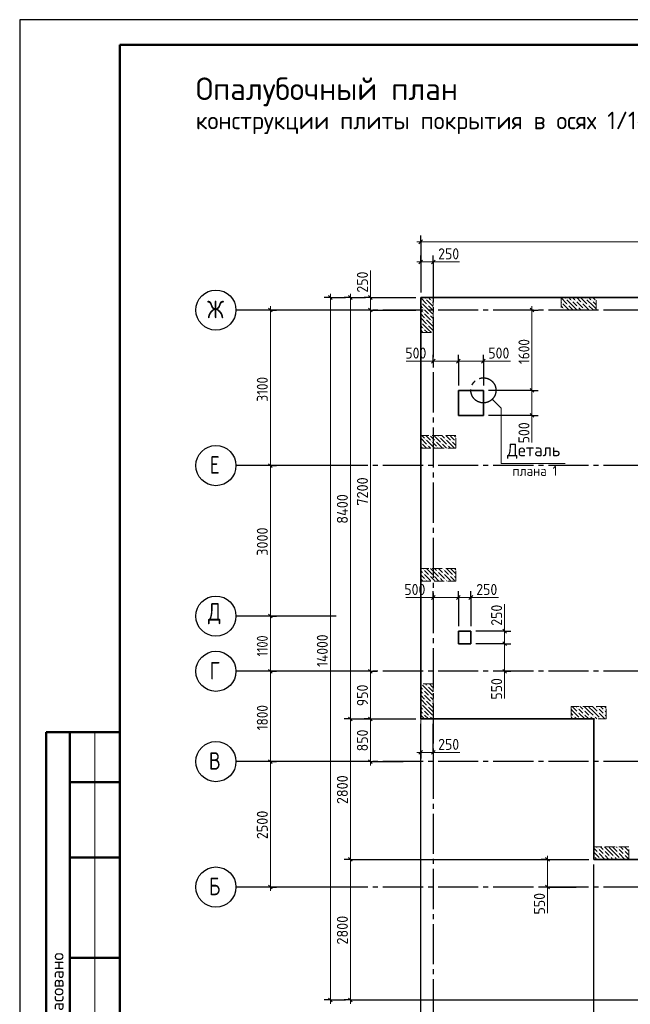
# Model space of a CAD drawing. Header units: millimetres. Extents: x 0 to 42000, y 0 to 29700.
# Tile 2 of 10: x 0 to 12180, y 10075 to 29700. Entities that reach past the tile are written whole.
import ezdxf

# ---------------------------------------------------------------- set-up
doc = ezdxf.new("R2010")
doc.units = ezdxf.units.MM
doc.linetypes.add('______2', pattern=[270, 200, -70])
doc.linetypes.add('______5', pattern=[1100, 800, -100, 100, -100])
for name, color, linetype, lineweight in [('Standard', 7, 'Continuous', 25), ('ЖБ Перекрытие верхний уровень', 7, 'Continuous', 18), ('Общий01', 7, 'Continuous', 13), ('Примечания', 7, 'Continuous', 13), ('Размерная линия_ общее', 7, 'Continuous', 13), ('Текст_ общее', 7, 'Continuous', 25)]:
    doc.layers.add(name, color=color, linetype=linetype, lineweight=lineweight)
doc.layers.add('ЖБ Пилон', color=7, linetype='______2', lineweight=13, true_color=0xa0a0a0)
doc.layers.add('Оси', color=7, linetype='______5', lineweight=13, true_color=0x656565)
doc.styles.add('ISOCPEUR', font='txt')

msp = doc.modelspace()

# ---------------------------------------------------------------- hatches: boundary and pattern name
at = {"layer": 'ЖБ Пилон', "linetype": 'Continuous', "lineweight": 18, "transparency": 33554687}
for points in [[(8090, 24139), (8096, 24146), (8103, 24139), (8096, 24133)], [(10890, 24139), (10896, 24146), (10903, 24139), (10896, 24133)], [(11290, 24139), (11296, 24146), (11303, 24139), (11296, 24133)], [(8010, 24059), (8016, 24066), (8023, 24059), (8016, 24053)], [(8050, 23939), (8056, 23946), (8063, 23939), (8056, 23933)], [(8130, 24019), (8136, 24026), (8143, 24019), (8136, 24013)], [(8210, 24099), (8216, 24106), (8223, 24099), (8216, 24093)], [(10810, 24059), (10816, 24066), (10823, 24059), (10816, 24053)], [(10850, 23939), (10856, 23946), (10863, 23939), (10856, 23933)], [(10930, 24019), (10936, 24026), (10943, 24019), (10936, 24013)], [(11010, 24099), (11016, 24106), (11023, 24099), (11016, 24093)], [(11090, 24099), (11096, 24106), (11103, 24099), (11096, 24093)], [(11130, 23979), (11136, 23986), (11143, 23979), (11136, 23973)], [(11210, 24059), (11216, 24066), (11223, 24059), (11216, 24053)], [(11250, 23939), (11256, 23946), (11263, 23939), (11256, 23933)], [(11330, 24019), (11336, 24026), (11343, 24019), (11336, 24013)], [(11410, 24099), (11416, 24106), (11423, 24099), (11416, 24093)], [(11490, 24099), (11496, 24106), (11500, 24102), (11500, 24096), (11496, 24093)], [(8050, 23859), (8056, 23866), (8063, 23859), (8056, 23853)], [(8170, 23819), (8176, 23826), (8183, 23819), (8176, 23813)], [(8010, 23659), (8016, 23666), (8023, 23659), (8016, 23653)], [(8090, 23739), (8096, 23746), (8103, 23739), (8096, 23733)], [(8130, 23619), (8136, 23626), (8143, 23619), (8136, 23613)], [(8210, 23699), (8216, 23706), (8223, 23699), (8216, 23693)], [(8050, 23539), (8056, 23546), (8063, 23539), (8056, 23533)], [(8053, 23462), (8056, 23466), (8060, 23462)], [(8010, 21259), (8016, 21266), (8023, 21259), (8016, 21253)], [(8090, 21339), (8096, 21346), (8103, 21339), (8096, 21333)], [(8130, 21219), (8136, 21226), (8143, 21219), (8136, 21213)], [(8210, 21299), (8216, 21306), (8223, 21299), (8216, 21293)], [(8290, 21299), (8296, 21306), (8303, 21299), (8296, 21293)], [(8370, 21379), (8376, 21386), (8383, 21379), (8376, 21373)], [(8410, 21259), (8416, 21266), (8423, 21259), (8416, 21253)], [(8490, 21339), (8496, 21346), (8503, 21339), (8496, 21333)], [(8530, 21219), (8536, 21226), (8543, 21219), (8536, 21213)], [(8610, 21299), (8616, 21306), (8623, 21299), (8616, 21293)], [(8690, 21299), (8696, 21306), (8700, 21302), (8700, 21296), (8696, 21293)], [(8330, 21179), (8336, 21186), (8343, 21179), (8336, 21173)], [(8050, 18739), (8056, 18746), (8063, 18739), (8056, 18733)], [(8050, 18659), (8056, 18666), (8063, 18659), (8056, 18653)], [(8330, 18699), (8336, 18706), (8343, 18699), (8336, 18693)], [(8450, 18739), (8456, 18746), (8463, 18739), (8456, 18733)], [(8450, 18659), (8456, 18666), (8463, 18659), (8456, 18653)], [(8090, 18539), (8096, 18546), (8103, 18539), (8096, 18533)], [(8170, 18619), (8176, 18626), (8183, 18619), (8176, 18613)], [(8250, 18619), (8256, 18626), (8263, 18619), (8256, 18613)], [(8370, 18579), (8376, 18586), (8383, 18579), (8376, 18573)], [(8490, 18539), (8496, 18546), (8503, 18539), (8496, 18533)], [(8570, 18619), (8576, 18626), (8583, 18619), (8576, 18613)], [(8650, 18619), (8656, 18626), (8663, 18619), (8656, 18613)], [(8010, 16459), (8013, 16462), (8020, 16462), (8023, 16459), (8016, 16453)], [(8050, 16339), (8056, 16346), (8063, 16339), (8056, 16333)], [(8130, 16419), (8136, 16426), (8143, 16419), (8136, 16413)], [(8050, 16259), (8056, 16266), (8063, 16259), (8056, 16253)], [(8090, 16139), (8096, 16146), (8103, 16139), (8096, 16133)], [(8170, 16219), (8176, 16226), (8183, 16219), (8176, 16213)], [(8210, 16099), (8216, 16106), (8223, 16099), (8216, 16093)], [(8010, 16059), (8016, 16066), (8023, 16059), (8016, 16053)], [(8050, 15939), (8056, 15946), (8063, 15939), (8056, 15933)], [(8130, 16019), (8136, 16026), (8143, 16019), (8136, 16013)], [(11130, 15979), (11136, 15986), (11143, 15979), (11136, 15973)], [(11130, 15899), (11136, 15906), (11143, 15899), (11136, 15893)], [(11250, 15939), (11256, 15946), (11263, 15939), (11256, 15933)], [(11530, 15979), (11536, 15986), (11543, 15979), (11536, 15973)], [(11530, 15899), (11536, 15906), (11543, 15899), (11536, 15893)], [(11650, 15939), (11656, 15946), (11663, 15939), (11656, 15933)], [(8050, 15859), (8056, 15866), (8063, 15859), (8056, 15853)], [(8170, 15819), (8176, 15826), (8183, 15819), (8176, 15813)], [(11050, 15819), (11056, 15826), (11063, 15819), (11056, 15813)], [(11170, 15779), (11176, 15786), (11183, 15779), (11176, 15773)], [(11250, 15859), (11256, 15866), (11263, 15859), (11256, 15853)], [(11370, 15819), (11376, 15826), (11383, 15819), (11376, 15813)], [(11450, 15819), (11456, 15826), (11463, 15819), (11456, 15813)], [(11570, 15779), (11576, 15786), (11583, 15779), (11576, 15773)], [(11650, 15859), (11656, 15866), (11663, 15859), (11656, 15853)], [(11530, 13179), (11536, 13186), (11543, 13179), (11536, 13173)], [(11930, 13179), (11936, 13186), (11943, 13179), (11936, 13173)], [(11450, 13019), (11456, 13026), (11463, 13019), (11456, 13013)], [(11530, 13099), (11536, 13106), (11543, 13099), (11536, 13093)], [(11570, 12979), (11576, 12986), (11583, 12979), (11576, 12973)], [(11650, 13139), (11656, 13146), (11663, 13139), (11656, 13133)], [(11650, 13059), (11656, 13066), (11663, 13059), (11656, 13053)], [(11770, 13019), (11776, 13026), (11783, 13019), (11776, 13013)], [(11850, 13019), (11856, 13026), (11863, 13019), (11856, 13013)], [(11930, 13099), (11936, 13106), (11943, 13099), (11936, 13093)], [(11970, 12979), (11976, 12986), (11983, 12979), (11976, 12973)], [(12050, 13139), (12056, 13146), (12063, 13139), (12056, 13133)], [(12050, 13059), (12056, 13066), (12063, 13059), (12056, 13053)]]:
    msp.add_hatch(color=7, dxfattribs=at).paths.add_polyline_path(points, flags=16)

# ---------------------------------------------------------------- linework, layer by layer
at = {"layer": 'Standard', "color": 7, "linetype": 'Continuous', "lineweight": 25, "transparency": 33554687}
msp.add_line((2000, 29200), (2000, 1058), dxfattribs=at)
at = {"layer": 'Standard', "color": 7, "linetype": 'Continuous', "lineweight": 50, "transparency": 33554687}
for p, q in [((6, 15500), (0, 15500)), ((2000, 15500), (527, 15500)), ((527, 15500), (527, 9000)), ((527, 15500), (527, 9000)), ((1000, 15500), (1000, 9000)), ((2000, 14500), (1000, 14500)), ((2000, 13000), (1000, 13000)), ((2000, 11000), (1000, 11000))]:
    msp.add_line(p, q, dxfattribs=at)
at = {"layer": 'Standard', "color": 7, "linetype": 'Continuous', "lineweight": 13, "transparency": 33554687}
msp.add_line((1500, 15500), (1500, 9000), dxfattribs=at)
at = {"layer": 'Standard', "color": 7, "linetype": 'Continuous', "lineweight": 25, "transparency": 33554687}
msp.add_lwpolyline([(0, 0), (42000, 0), (42000, 29700), (0, 29700), (0, 0)], close=True, dxfattribs=at)
at = {"layer": 'Standard', "color": 7, "linetype": 'Continuous', "lineweight": 50, "transparency": 33554687}
msp.add_lwpolyline([(2000, 29200), (41500, 29200), (41500, 500), (2000, 500), (2000, 29200)], close=True, dxfattribs=at)
at = {"layer": 'Standard', "color": 7, "linetype": 'Continuous', "lineweight": 13, "transparency": 33554687}
for points in [[(23000, 29200), (2000, 29200), (2000, 500), (23000, 500), (23000, 29200)], [(8000, 10162), (18000, 10162), (18000, 24162), (8000, 24162), (8000, 10162)], [(8000, 10162), (18250, 10162), (18250, 24162), (8000, 24162), (8000, 10162)]]:
    msp.add_lwpolyline(points, dxfattribs=at)
at = {"layer": 'Standard', "color": 7, "linetype": '______5', "lineweight": -3, "transparency": 33554687}
msp.add_circle((9250, 22312), 250, dxfattribs=at)
at = {"layer": 'ЖБ Перекрытие верхний уровень', "color": 7, "linetype": 'Continuous', "lineweight": 35, "transparency": 33554687}
for p, q in [((18250, 24162), (8000, 24162)), ((8000, 24162), (8000, 15762)), ((9250, 22312), (8750, 22312)), ((8750, 22312), (8750, 21812)), ((9250, 21812), (9250, 22312)), ((8750, 21812), (9250, 21812)), ((9000, 17512), (8750, 17512)), ((8750, 17512), (8750, 17262)), ((9000, 17262), (9000, 17512)), ((8750, 17262), (9000, 17262)), ((8000, 15762), (11450, 15762)), ((11450, 15762), (11450, 12962)), ((11450, 12962), (14900, 12962))]:
    msp.add_line(p, q, dxfattribs=at)
at = {"layer": 'ЖБ Пилон', "color": 253, "linetype": '______2', "lineweight": 13, "true_color": 0xa0a0a0, "transparency": 33554687}
for p, q in [((8250, 24162), (8000, 24162)), ((8000, 24162), (8000, 23462)), ((8250, 23462), (8250, 24162)), ((10800, 24162), (10800, 23912)), ((11500, 24162), (10800, 24162)), ((11500, 23912), (11500, 24162)), ((10800, 23912), (11500, 23912)), ((8000, 23462), (8250, 23462)), ((8000, 21412), (8000, 21162)), ((8700, 21412), (8000, 21412)), ((8700, 21162), (8700, 21412)), ((8000, 21162), (8700, 21162)), ((8000, 18762), (8000, 18512)), ((8700, 18762), (8000, 18762)), ((8700, 18512), (8700, 18762)), ((8000, 18512), (8700, 18512)), ((8250, 16462), (8000, 16462)), ((8000, 16462), (8000, 15762)), ((8250, 15762), (8250, 16462)), ((11000, 16012), (11000, 15762)), ((11700, 16012), (11000, 16012)), ((11700, 15762), (11700, 16012)), ((8000, 15762), (8250, 15762)), ((11000, 15762), (11700, 15762)), ((11450, 13212), (11450, 12962)), ((12150, 13212), (11450, 13212)), ((12150, 12962), (12150, 13212)), ((11450, 12962), (12150, 12962))]:
    msp.add_line(p, q, dxfattribs=at)
at = {"layer": 'ЖБ Пилон', "color": 9, "linetype": 'Continuous', "lineweight": 18, "true_color": 0xc7c7c7, "transparency": 33554687}
for p, q in [((8000, 24156), (8116, 24039)), ((8073, 24162), (8076, 24159)), ((8153, 24162), (8196, 24119)), ((8236, 24159), (8233, 24162)), ((8250, 24146), (8236, 24159)), ((10800, 24156), (10916, 24039)), ((10873, 24162), (10876, 24159)), ((10953, 24162), (10996, 24119)), ((11036, 24159), (11033, 24162)), ((11076, 24119), (11036, 24159)), ((11113, 24162), (11196, 24079)), ((11196, 24159), (11316, 24039)), ((11273, 24162), (11276, 24159)), ((11353, 24162), (11396, 24119)), ((11436, 24159), (11433, 24162)), ((11476, 24119), (11436, 24159)), ((8000, 23996), (8036, 23959)), ((8156, 23919), (8036, 24039)), ((8236, 23999), (8116, 24119)), ((8156, 23999), (8236, 23919)), ((8236, 24079), (8250, 24066)), ((8236, 23999), (8250, 23986)), ((10800, 23996), (10836, 23959)), ((10956, 23919), (10836, 24039)), ((11036, 23999), (10916, 24119)), ((10956, 23999), (11036, 23919)), ((11036, 24079), (11116, 23999)), ((11036, 23999), (11116, 23919)), ((11116, 24079), (11236, 23959)), ((11196, 23919), (11156, 23959)), ((11356, 23919), (11236, 24039)), ((11436, 23999), (11316, 24119)), ((11356, 23999), (11436, 23919)), ((11436, 24079), (11500, 24016)), ((11436, 23999), (11500, 23936)), ((8036, 23879), (8000, 23916)), ((8000, 23836), (8076, 23759)), ((8000, 23756), (8116, 23639)), ((8076, 23919), (8156, 23839)), ((8076, 23839), (8196, 23719)), ((8156, 23919), (8236, 23839)), ((8236, 23759), (8196, 23799)), ((8236, 23919), (8250, 23906)), ((8250, 23746), (8236, 23759)), ((10803, 23912), (10800, 23916)), ((10876, 23919), (10883, 23912)), ((10956, 23919), (10963, 23912)), ((11036, 23919), (11043, 23912)), ((11203, 23912), (11196, 23919)), ((11276, 23919), (11283, 23912)), ((11356, 23919), (11363, 23912)), ((11436, 23919), (11443, 23912)), ((8000, 23596), (8036, 23559)), ((8156, 23519), (8036, 23639)), ((8236, 23599), (8116, 23719)), ((8156, 23599), (8236, 23519)), ((8236, 23679), (8250, 23666)), ((8236, 23599), (8250, 23586)), ((8036, 23479), (8000, 23516)), ((8076, 23519), (8133, 23462)), ((8156, 23519), (8213, 23462)), ((8236, 23519), (8250, 23506)), ((8023, 21412), (8076, 21359)), ((8103, 21412), (8196, 21319)), ((8236, 21359), (8196, 21399)), ((8276, 21399), (8396, 21279)), ((8343, 21412), (8356, 21399)), ((8423, 21412), (8476, 21359)), ((8503, 21412), (8596, 21319)), ((8636, 21359), (8596, 21399)), ((8676, 21399), (8700, 21376)), ((8000, 21356), (8116, 21239)), ((8000, 21196), (8033, 21162)), ((8113, 21162), (8036, 21239)), ((8236, 21199), (8116, 21319)), ((8156, 21199), (8193, 21162)), ((8276, 21319), (8236, 21359)), ((8236, 21279), (8316, 21199)), ((8236, 21199), (8273, 21162)), ((8316, 21279), (8433, 21162)), ((8396, 21359), (8516, 21239)), ((8513, 21162), (8436, 21239)), ((8636, 21199), (8516, 21319)), ((8556, 21199), (8593, 21162)), ((8676, 21319), (8636, 21359)), ((8636, 21279), (8700, 21216)), ((8636, 21199), (8673, 21162)), ((8036, 18679), (8000, 18716)), ((8033, 18762), (8036, 18759)), ((8076, 18719), (8156, 18639)), ((8156, 18719), (8113, 18762)), ((8156, 18719), (8236, 18639)), ((8193, 18762), (8236, 18719)), ((8236, 18719), (8356, 18599)), ((8273, 18762), (8316, 18719)), ((8396, 18719), (8356, 18759)), ((8356, 18679), (8476, 18559)), ((8436, 18679), (8396, 18719)), ((8433, 18762), (8436, 18759)), ((8476, 18719), (8556, 18639)), ((8556, 18719), (8513, 18762)), ((8556, 18719), (8636, 18639)), ((8593, 18762), (8636, 18719)), ((8636, 18719), (8700, 18656)), ((8673, 18762), (8700, 18736)), ((8000, 18636), (8076, 18559)), ((8000, 18556), (8043, 18512)), ((8076, 18639), (8196, 18519)), ((8123, 18512), (8116, 18519)), ((8236, 18559), (8196, 18599)), ((8276, 18519), (8236, 18559)), ((8276, 18599), (8363, 18512)), ((8396, 18559), (8443, 18512)), ((8476, 18639), (8596, 18519)), ((8523, 18512), (8516, 18519)), ((8636, 18559), (8596, 18599)), ((8676, 18519), (8636, 18559)), ((8676, 18599), (8700, 18576)), ((8000, 16396), (8036, 16359)), ((8036, 16279), (8000, 16316)), ((8156, 16319), (8036, 16439)), ((8076, 16319), (8156, 16239)), ((8093, 16462), (8116, 16439)), ((8156, 16399), (8236, 16319)), ((8156, 16319), (8236, 16239)), ((8236, 16399), (8173, 16462)), ((8236, 16399), (8250, 16386)), ((8236, 16319), (8250, 16306)), ((8000, 16236), (8076, 16159)), ((8000, 16156), (8116, 16039)), ((8076, 16239), (8196, 16119)), ((8236, 15999), (8116, 16119)), ((8236, 16159), (8196, 16199)), ((8250, 16146), (8236, 16159)), ((8000, 15996), (8036, 15959)), ((8036, 15879), (8000, 15916)), ((8156, 15919), (8036, 16039)), ((8076, 15919), (8156, 15839)), ((8156, 15999), (8236, 15919)), ((8156, 15919), (8236, 15839)), ((8236, 16079), (8250, 16066)), ((8236, 15999), (8250, 15986)), ((8236, 15919), (8250, 15906)), ((11000, 15956), (11036, 15919)), ((11036, 15999), (11023, 16012)), ((11036, 15999), (11116, 15919)), ((11036, 15919), (11156, 15799)), ((11103, 16012), (11116, 15999)), ((11196, 15919), (11156, 15959)), ((11183, 16012), (11236, 15959)), ((11236, 15879), (11196, 15919)), ((11356, 15919), (11263, 16012)), ((11276, 15919), (11356, 15839)), ((11356, 15999), (11436, 15919)), ((11356, 15919), (11436, 15839)), ((11436, 15999), (11423, 16012)), ((11436, 15999), (11516, 15919)), ((11436, 15919), (11556, 15799)), ((11503, 16012), (11516, 15999)), ((11596, 15919), (11556, 15959)), ((11583, 16012), (11636, 15959)), ((11636, 15879), (11596, 15919)), ((11700, 15976), (11663, 16012)), ((11676, 15919), (11700, 15896)), ((8000, 15836), (8073, 15762)), ((8076, 15839), (8153, 15762)), ((8233, 15762), (8196, 15799)), ((11000, 15876), (11036, 15839)), ((11033, 15762), (11000, 15796)), ((11076, 15799), (11113, 15762)), ((11156, 15879), (11273, 15762)), ((11276, 15839), (11353, 15762)), ((11433, 15762), (11396, 15799)), ((11476, 15799), (11513, 15762)), ((11556, 15879), (11673, 15762)), ((11676, 15839), (11700, 15816)), ((11450, 13186), (11516, 13119)), ((11503, 13212), (11516, 13199)), ((11596, 13119), (11556, 13159)), ((11583, 13212), (11636, 13159)), ((11756, 13119), (11663, 13212)), ((11756, 13199), (11836, 13119)), ((11836, 13199), (11823, 13212)), ((11836, 13199), (11916, 13119)), ((11903, 13212), (11916, 13199)), ((11996, 13119), (11956, 13159)), ((11983, 13212), (12036, 13159)), ((12150, 13126), (12063, 13212)), ((11450, 13106), (11556, 12999)), ((11476, 12999), (11513, 12962)), ((11556, 13079), (11673, 12962)), ((11636, 13079), (11596, 13119)), ((11676, 13119), (11756, 13039)), ((11676, 13039), (11753, 12962)), ((11756, 13119), (11836, 13039)), ((11833, 12962), (11796, 12999)), ((11836, 13119), (11956, 12999)), ((11876, 12999), (11913, 12962)), ((11956, 13079), (12073, 12962)), ((12036, 13079), (11996, 13119)), ((12076, 13119), (12150, 13046)), ((12076, 13039), (12150, 12966))]:
    msp.add_line(p, q, dxfattribs=at)
at = {"layer": 'Общий01', "color": 7, "linetype": 'Continuous', "lineweight": 13, "transparency": 33554687}
msp.add_lwpolyline([(10880, 20856), (9603, 20856), (9603, 21959), (9426, 22135)], dxfattribs=at)
at = {"layer": 'Оси', "color": 8, "linetype": '______5', "lineweight": -3, "transparency": 33554687}
for p, q in [((8250, 24873), (8250, 8776)), ((19047, 23912), (6314, 23912)), ((19047, 20812), (6314, 20812)), ((19047, 16712), (6314, 16712)), ((19047, 14912), (6314, 14912)), ((19047, 12412), (6314, 12412))]:
    msp.add_line(p, q, dxfattribs=at)
at = {"layer": 'Оси', "color": 7, "linetype": 'Continuous', "lineweight": 25, "transparency": 33554687}
for p, q in [((6314, 23912), (4314, 23912)), ((6314, 20812), (4314, 20812)), ((6314, 17812), (4314, 17812)), ((6314, 16712), (4314, 16712)), ((6314, 14912), (4314, 14912)), ((6314, 12412), (4314, 12412))]:
    msp.add_line(p, q, dxfattribs=at)
for centre in [(3914, 23912), (3914, 20812), (3914, 17812), (3914, 16712), (3914, 14912), (3914, 12412)]:
    msp.add_circle(centre, 400, dxfattribs=at)
at = {"layer": 'Примечания', "color": 7, "linetype": 'Continuous', "lineweight": 13, "transparency": 33554687}
for p, q in [((8250, 24873), (8770, 24873)), ((6997, 24162), (6997, 24702)), ((8250, 22895), (7710, 22895)), ((9790, 22895), (9250, 22895)), ((10219, 21812), (10219, 21272)), ((7700, 18183), (8250, 18183)), ((9000, 18183), (9550, 18183)), ((9674, 17512), (9674, 18052)), ((9674, 16172), (9674, 16712)), ((8250, 15096), (8780, 15096)), ((10528, 12412), (10528, 11892))]:
    msp.add_line(p, q, dxfattribs=at)
at = {"layer": 'Размерная линия_ общее', "color": 253, "linetype": 'Continuous', "lineweight": -3, "true_color": 0xa0a0a0, "transparency": 33554687}
for p, q in [((8000, 25273), (8000, 25398)), ((8000, 25273), (8000, 25148)), ((8000, 25273), (8000, 24362)), ((8000, 24873), (8000, 24998)), ((8250, 24873), (8250, 24998)), ((8000, 24873), (8000, 24748)), ((8000, 24873), (8000, 24262)), ((8250, 24873), (8250, 24748)), ((8250, 24873), (8250, 24632)), ((6197, 24162), (6072, 24162)), ((6197, 24162), (6322, 24162)), ((6197, 24162), (6497, 24162)), ((6597, 24162), (6472, 24162)), ((6597, 24162), (6722, 24162)), ((6597, 24162), (6897, 24162)), ((6997, 24162), (6872, 24162)), ((6997, 24162), (7122, 24162)), ((6997, 24162), (7900, 24162)), ((5000, 23912), (4514, 23912)), ((5000, 23912), (4875, 23912)), ((5000, 23912), (5125, 23912)), ((6997, 23912), (6872, 23912)), ((6997, 23912), (7122, 23912)), ((6997, 23912), (7900, 23912)), ((10219, 23912), (10094, 23912)), ((10219, 23912), (10116, 23912)), ((10219, 23912), (10344, 23912)), ((8250, 22895), (8250, 23020)), ((8750, 22895), (8750, 23020)), ((9250, 22895), (9250, 23020)), ((8250, 22895), (8250, 22770)), ((8250, 22895), (8250, 22895)), ((8750, 22895), (8750, 22770)), ((8750, 22895), (8750, 22412)), ((9250, 22895), (9250, 22770)), ((9250, 22895), (9250, 22412)), ((10219, 22312), (10094, 22312)), ((10219, 22312), (10344, 22312)), ((10219, 21812), (10094, 21812)), ((10219, 21812), (10344, 21812)), ((5000, 20812), (4875, 20812)), ((5000, 20812), (5125, 20812)), ((5000, 20812), (5000, 20812)), ((8250, 18183), (8250, 18308)), ((8750, 18183), (8750, 18308)), ((9000, 18183), (9000, 18308)), ((8250, 18183), (8250, 18058)), ((8250, 18183), (8250, 18183)), ((8750, 18183), (8750, 18058)), ((8750, 18183), (8750, 17612)), ((9000, 18183), (9000, 18058)), ((9000, 18183), (9000, 17612)), ((5000, 17812), (4875, 17812)), ((5000, 17812), (5125, 17812)), ((9674, 17512), (9549, 17512)), ((9674, 17512), (9799, 17512)), ((9674, 17262), (9549, 17262)), ((9674, 17262), (9799, 17262)), ((5000, 16712), (4875, 16712)), ((5000, 16712), (5125, 16712)), ((6997, 16712), (6872, 16712)), ((6997, 16712), (7122, 16712)), ((6997, 16712), (6997, 16712)), ((9674, 16712), (9549, 16712)), ((9674, 16712), (9799, 16712)), ((9674, 16712), (9674, 16712)), ((6597, 15762), (6472, 15762)), ((6597, 15762), (6722, 15762)), ((6597, 15762), (7900, 15762)), ((6997, 15762), (6872, 15762)), ((6997, 15762), (7122, 15762)), ((6997, 15762), (7900, 15762)), ((8000, 15096), (8000, 15662)), ((8000, 8826), (8000, 15662)), ((8250, 15096), (8250, 15662)), ((8000, 15096), (8000, 15221)), ((8250, 15096), (8250, 15221)), ((8000, 15096), (8000, 14971)), ((8250, 15096), (8250, 14971)), ((5000, 14912), (4875, 14912)), ((5000, 14912), (5125, 14912)), ((6997, 14912), (6872, 14912)), ((6997, 14912), (7122, 14912)), ((6997, 14912), (7650, 14912)), ((6597, 12962), (6472, 12962)), ((6597, 12962), (6722, 12962)), ((6597, 12962), (11350, 12962)), ((10528, 12962), (10403, 12962)), ((10528, 12962), (10653, 12962)), ((5000, 12412), (4514, 12412)), ((5000, 12412), (4875, 12412)), ((5000, 12412), (5125, 12412)), ((10528, 12412), (10403, 12412)), ((10528, 12412), (10653, 12412)), ((6197, 10162), (6072, 10162)), ((6197, 10162), (6322, 10162)), ((6197, 10162), (6497, 10162)), ((6597, 10162), (6472, 10162)), ((6597, 10162), (6722, 10162)), ((6597, 10162), (14800, 10162))]:
    msp.add_line(p, q, dxfattribs=at)
at = {"layer": 'Размерная линия_ общее', "color": 7, "linetype": 'Continuous', "lineweight": 13, "transparency": 33554687}
for p, q in [((8000, 25273), (7925, 25273)), ((8000, 25273), (18250, 25273)), ((8000, 24873), (7925, 24873)), ((8000, 24873), (8250, 24873)), ((8250, 24873), (8325, 24873)), ((6197, 24162), (6197, 24237)), ((6597, 24162), (6597, 24237)), ((6997, 24162), (6997, 24237)), ((5000, 23912), (5000, 23987)), ((10219, 23912), (10219, 23987)), ((6997, 23912), (6997, 16712)), ((8250, 22895), (8175, 22895)), ((8250, 22895), (8750, 22895)), ((8750, 22895), (9250, 22895)), ((9250, 22895), (9325, 22895)), ((10219, 22312), (10219, 21812)), ((10219, 21812), (10219, 21737)), ((5000, 20812), (5000, 17812)), ((8250, 18183), (8175, 18183)), ((8250, 18183), (8750, 18183)), ((8750, 18183), (9000, 18183)), ((9000, 18183), (9075, 18183)), ((5000, 17812), (5000, 16712)), ((9674, 17512), (9674, 17587)), ((9674, 17262), (9674, 17512)), ((9674, 16712), (9674, 17262)), ((5000, 16712), (5000, 14912)), ((6997, 16712), (6997, 15762)), ((9674, 16712), (9674, 16637)), ((6597, 15762), (6597, 12962)), ((6997, 15762), (6997, 14912)), ((8000, 15096), (7925, 15096)), ((8000, 15096), (8250, 15096)), ((8250, 15096), (8325, 15096)), ((5000, 14912), (5000, 12412)), ((6997, 14912), (6997, 14837)), ((6597, 12962), (6597, 10162)), ((10528, 12962), (10528, 13037)), ((10528, 12962), (10528, 12412)), ((5000, 12412), (5000, 12337)), ((10528, 12412), (10528, 12337)), ((6197, 10162), (6197, 10087)), ((6597, 10162), (6597, 10087))]:
    msp.add_line(p, q, dxfattribs=at)
at = {"layer": 'Размерная линия_ общее', "color": 7, "linetype": 'Continuous', "lineweight": 25, "transparency": 33554687}
for p, q in [((7962, 25235), (8037, 25310)), ((7962, 24835), (8037, 24910)), ((8212, 24835), (8287, 24910)), ((6159, 24200), (6234, 24125)), ((6559, 24200), (6634, 24125)), ((6959, 24200), (7034, 24125)), ((4963, 23950), (5038, 23875)), ((6959, 23950), (7034, 23875)), ((10182, 23950), (10257, 23875)), ((8212, 22857), (8287, 22932)), ((8712, 22857), (8787, 22932)), ((9212, 22857), (9287, 22932)), ((10182, 22350), (10257, 22275)), ((10182, 21850), (10257, 21775)), ((4963, 20850), (5038, 20775)), ((8212, 18145), (8287, 18220)), ((8712, 18145), (8787, 18220)), ((8962, 18145), (9037, 18220)), ((4963, 17850), (5038, 17775)), ((9711, 17475), (9636, 17550)), ((9711, 17225), (9636, 17300)), ((4963, 16750), (5038, 16675)), ((6959, 16750), (7034, 16675)), ((9711, 16675), (9636, 16750)), ((6559, 15800), (6634, 15725)), ((6959, 15800), (7034, 15725)), ((7962, 15058), (8037, 15133)), ((8212, 15058), (8287, 15133)), ((4963, 14950), (5038, 14875)), ((6959, 14950), (7034, 14875)), ((6559, 13000), (6634, 12925)), ((10491, 13000), (10566, 12925)), ((4963, 12450), (5038, 12375)), ((10491, 12450), (10566, 12375)), ((6159, 10200), (6234, 10125)), ((6559, 10200), (6634, 10125))]:
    msp.add_line(p, q, dxfattribs=at)
at = {"layer": 'Размерная линия_ общее', "color": 7, "linetype": 'Continuous', "lineweight": 13, "transparency": 33554687}
for points in [[(6197, 24162), (6197, 16718), (6197, 16718), (6197, 10162)], [(6597, 24162), (6597, 19567), (6597, 19567), (6597, 15762)], [(6997, 24162), (6997, 24162), (6997, 24162), (6997, 23912)], [(5000, 23912), (5000, 21993), (5000, 21993), (5000, 20812)], [(10219, 23912), (10219, 22747), (10219, 22747), (10219, 22312)]]:
    msp.add_lwpolyline(points, dxfattribs=at)
at = {"layer": 'Размерная линия_ общее', "color": 253, "linetype": 'Continuous', "lineweight": -3, "true_color": 0xa0a0a0, "transparency": 33554687}
for points in [[(10219, 22312), (10202, 22312), (10202, 22312), (9350, 22312)], [(10219, 21812), (10202, 21812), (10202, 21812), (9350, 21812)], [(5000, 17812), (4983, 17812), (4983, 17812), (4983, 17812), (4983, 17812), (4983, 17812), (4983, 17812), (4514, 17812)], [(9674, 17512), (9657, 17512), (9657, 17512), (9100, 17512)], [(9674, 17262), (9657, 17262), (9657, 17262), (9100, 17262)], [(5000, 16712), (4983, 16712), (4983, 16712), (4983, 16712), (4983, 16712), (4514, 16712)], [(5000, 14912), (4983, 14912), (4983, 14912), (4514, 14912)], [(10528, 12962), (11324, 12962), (11324, 12962), (11350, 12962)], [(11450, 8826), (11450, 8843), (11450, 8843), (11450, 8843), (11450, 8843), (11450, 11931), (11450, 11931), (11450, 12862)], [(10528, 12412), (10929, 12412), (10929, 12412), (11100, 12412)]]:
    msp.add_lwpolyline(points, dxfattribs=at)

# ---------------------------------------------------------------- texts
at = {"layer": 'Standard', "color": 7, "linetype": 'Continuous', "lineweight": 50, "transparency": 33554687, "insert": (875, 9261), "char_height": 250, "width": 2071.88, "attachment_point": 7, "rotation": 90, "style": 'ISOCPEUR'}
msp.add_mtext('\\A1;{\\fISOCPEUR|i0|b0;\\H250.000000;\\W1.000000;\\C7;Согласовано}\\P', dxfattribs=at)
at = {"layer": 'Общий01', "color": 7, "linetype": 'Continuous', "lineweight": 25, "transparency": 33554687, "attachment_point": 7, "style": 'ISOCPEUR'}
for s, insert, char_height, width in [('\\W0.96;Деталь', (9721, 20947), 250, 1294.23), ('\\W0.92;плана 1', (9828, 20607), 200, 1051.82)]:
    msp.add_mtext(s, dxfattribs=dict(at, insert=insert, char_height=char_height, width=width))
at = {"layer": 'Оси', "color": 7, "linetype": 'Continuous', "lineweight": 35, "transparency": 33554687, "char_height": 350, "attachment_point": 7, "style": 'ISOCPEUR'}
for s, insert, width in [('\\W0.83;Ж', (3739, 23749), 495.84), ('\\W0.78;Е', (3792, 20651), 380.81), ('\\W0.82;Д', (3757, 17649), 458.09), ('\\W0.78;Г', (3792, 16550), 380.81), ('\\W0.80;В', (3774, 14750), 419.8), ('\\W0.80;Б', (3774, 12250), 419.8)]:
    msp.add_mtext(s, dxfattribs=dict(at, insert=insert, width=width))
at = {"layer": 'Размерная линия_ общее', "color": 7, "linetype": 'Continuous', "lineweight": 25, "transparency": 33554687, "char_height": 220, "attachment_point": 7, "style": 'ISOCPEUR'}
for s, insert, width in [('\\W0.91;250', (8347, 24923), 561.99), ('\\W0.91;500', (7692, 22945), 561.98), ('\\W0.91;500', (9347, 22945), 561.99), ('\\W0.91;500', (7672, 18233), 561.98), ('\\W0.91;250', (9107, 18233), 562), ('\\W0.91;250', (8347, 15146), 561.99)]:
    msp.add_mtext(s, dxfattribs=dict(at, insert=insert, width=width))
at = {"layer": 'Размерная линия_ общее', "color": 7, "linetype": 'Continuous', "lineweight": 25, "transparency": 33554687, "char_height": 220, "attachment_point": 7, "rotation": 90, "style": 'ISOCPEUR'}
for s, insert, width in [('\\W0.91;250', (6947, 24260), 562), ('\\W0.87;1600', (10169, 22837), 666.91), ('\\W0.87;3100', (4950, 22087), 666.9), ('\\W0.91;500', (10169, 21255), 562), ('\\W0.93;7200', (6947, 20015), 718.09), ('\\W0.93;8400', (6547, 19654), 740.38), ('\\W0.93;3000', (4950, 19015), 718.09), ('\\W0.91;250', (9624, 17620), 561.98), ('\\W0.80;1100', (4950, 17009), 615.71), ('\\W0.89;14000', (6147, 16799), 845.91), ('\\W0.91;550', (9624, 16147), 561.98), ('\\W0.91;950', (6947, 16017), 562), ('\\W0.87;1800', (4950, 15537), 666.9), ('\\W0.91;850', (6947, 15117), 562), ('\\W0.93;2800', (6547, 14065), 718.09), ('\\W0.93;2500', (4950, 13365), 718.09), ('\\W0.91;550', (10478, 11865), 562), ('\\W0.93;2800', (6547, 11265), 718.09)]:
    msp.add_mtext(s, dxfattribs=dict(at, insert=insert, width=width))
at = {"layer": 'Текст_ общее', "color": 7, "linetype": 'Continuous', "lineweight": 50, "transparency": 33554687, "attachment_point": 7, "style": 'ISOCPEUR'}
for s, insert, char_height, width in [('\\W0.98;Опалубочный план', (3514, 27975), 450, 5392.68), ('\\W0.97;конструкции плиты покрытия в осях 1/1-1/4', (3514, 27421), 350, 10105.19)]:
    msp.add_mtext(s, dxfattribs=dict(at, insert=insert, char_height=char_height, width=width))

doc.saveas('drawing.dxf')
